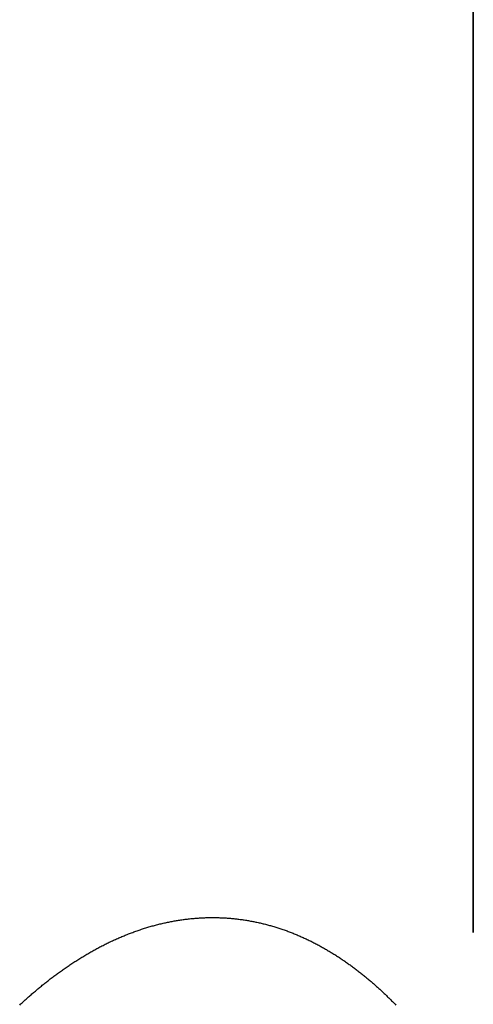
# Model space of a CAD drawing. Extents: x 637 to 3230, y 885 to 2745.
# Tile 139 of 151: x 3029 to 3109, y 1910 to 2082. Entities that reach past the tile are written whole.
import ezdxf

# ---------------------------------------------------------------- set-up
doc = ezdxf.new("R2010")
doc.units = 0
doc.layers.add('KF_GRAVIS_15_REAR', color=7, linetype='CONTINUOUS')

# ---------------------------------------------------------------- blocks, each defined once
blk = doc.blocks.new('KF_GRAVIS_15_REAR')
at = {"layer": 'KF_GRAVIS_15_REAR'}
for p, q in [((87.08022, -330.48472), (87.08022, -9)), ((87.08022, -9), (87.08022, -330.48472))]:
    blk.add_line(p, q, dxfattribs=at)
for points in [[(8.01602, -343.098, 0), (8.15593, -342.968, 0), (8.29597, -342.838, 0), (8.43613, -342.709, 0), (8.5764, -342.58, 0), (8.71702, -342.452, 0), (8.85823, -342.324, 0), (9.00003, -342.195, 0), (9.14242, -342.067, 0), (9.28539, -341.94, 0), (9.42894, -341.812, 0), (9.57307, -341.684, 0), (9.71777, -341.557, 0), (9.86304, -341.429, 0), (10.0089, -341.302, 0), (10.1553, -341.175, 0), (10.3023, -341.048, 0), (10.4498, -340.922, 0), (10.5979, -340.795, 0), (10.7465, -340.669, 0), (10.8957, -340.543, 0), (11.0455, -340.417, 0), (11.1958, -340.292, 0), (11.3466, -340.166, 0), (11.498, -340.041, 0), (11.65, -339.916, 0), (11.8024, -339.792, 0), (11.9554, -339.667, 0), (12.1089, -339.543, 0), (12.263, -339.42, 0), (12.4176, -339.296, 0), (12.5727, -339.173, 0), (12.7283, -339.05, 0), (12.8844, -338.927, 0), (13.0411, -338.805, 0), (13.1983, -338.683, 0), (13.356, -338.562, 0), (13.5141, -338.44, 0), (13.6728, -338.32, 0), (13.832, -338.199, 0), (13.9917, -338.079, 0), (14.1519, -337.959, 0), (14.3126, -337.84, 0), (14.4737, -337.721, 0), (14.6354, -337.602, 0), (14.7975, -337.484, 0), (14.9601, -337.366, 0), (15.1232, -337.249, 0), (15.2868, -337.132, 0), (15.4509, -337.016, 0), (15.6154, -336.9, 0), (15.7804, -336.784, 0), (15.9458, -336.669, 0), (16.1117, -336.555, 0), (16.2781, -336.44, 0), (16.445, -336.327, 0), (16.6122, -336.214, 0), (16.78, -336.101, 0), (16.9482, -335.989, 0), (17.1168, -335.877, 0), (17.2858, -335.766, 0), (17.4553, -335.656, 0), (17.6252, -335.546, 0), (17.7956, -335.436, 0), (17.9663, -335.327, 0), (18.1375, -335.219, 0), (18.3091, -335.111, 0), (18.4811, -335.004, 0), (18.6536, -334.898, 0), (18.8264, -334.791, 0), (18.9996, -334.686, 0), (19.1732, -334.581, 0), (19.3472, -334.477, 0), (19.5216, -334.373, 0), (19.6964, -334.27, 0), (19.8715, -334.168, 0), (20.0471, -334.066, 0), (20.223, -333.965, 0), (20.3992, -333.864, 0), (20.5759, -333.764, 0), (20.7529, -333.665, 0), (20.9302, -333.567, 0), (21.1079, -333.469, 0), (21.286, -333.372, 0), (21.4644, -333.275, 0), (21.6431, -333.179, 0), (21.8222, -333.084, 0), (22.0017, -332.99, 0), (22.1814, -332.896, 0), (22.3615, -332.803, 0), (22.5419, -332.711, 0), (22.7226, -332.619, 0), (22.9036, -332.528, 0), (23.085, -332.438, 0), (23.2667, -332.349, 0), (23.4486, -332.26, 0), (23.6309, -332.172, 0), (23.8134, -332.085, 0), (23.9963, -331.999, 0), (24.1795, -331.913, 0), (24.3629, -331.829, 0), (24.5467, -331.745, 0), (24.7307, -331.662, 0), (24.915, -331.579, 0), (25.0996, -331.498, 0), (25.2845, -331.417, 0), (25.4697, -331.337, 0), (25.6551, -331.258, 0), (25.8407, -331.18, 0), (26.0267, -331.102, 0), (26.2128, -331.025, 0), (26.3992, -330.95, 0), (26.5859, -330.874, 0), (26.7728, -330.8, 0), (26.9599, -330.727, 0), (27.1472, -330.654, 0), (27.3347, -330.583, 0), (27.5225, -330.512, 0), (27.7104, -330.442, 0), (27.8986, -330.373, 0), (28.0869, -330.305, 0), (28.2755, -330.237, 0), (28.4642, -330.171, 0), (28.6531, -330.105, 0), (28.8422, -330.041, 0), (29.0314, -329.977, 0), (29.2209, -329.914, 0), (29.4104, -329.852, 0), (29.6001, -329.791, 0), (29.79, -329.73, 0), (29.98, -329.671, 0), (30.1702, -329.613, 0), (30.3605, -329.555, 0), (30.5509, -329.498, 0), (30.7414, -329.443, 0), (30.932, -329.388, 0), (31.1228, -329.334, 0), (31.3137, -329.281, 0), (31.5046, -329.229, 0), (31.6957, -329.178, 0), (31.8868, -329.128, 0), (32.0781, -329.079, 0), (32.2694, -329.031, 0), (32.4608, -328.984, 0), (32.6522, -328.938, 0), (32.8438, -328.893, 0), (33.0353, -328.848, 0), (33.227, -328.805, 0), (33.4187, -328.763, 0), (33.6104, -328.721, 0), (33.8021, -328.681, 0), (33.9939, -328.642, 0), (34.1857, -328.603, 0), (34.3776, -328.566, 0), (34.5694, -328.529, 0), (34.7612, -328.494, 0), (34.9531, -328.459, 0), (35.1449, -328.426, 0), (35.3367, -328.393, 0), (35.5285, -328.362, 0), (35.7203, -328.331, 0), (35.912, -328.301, 0), (36.1037, -328.273, 0), (36.2954, -328.245, 0), (36.487, -328.218, 0), (36.6785, -328.193, 0), (36.87, -328.168, 0), (37.0614, -328.144, 0), (37.2527, -328.121, 0), (37.444, -328.099, 0), (37.6352, -328.078, 0), (37.8262, -328.059, 0), (38.0172, -328.04, 0), (38.2081, -328.022, 0), (38.3989, -328.005, 0), (38.5895, -327.989, 0), (38.78, -327.973, 0), (38.9704, -327.959, 0), (39.1607, -327.946, 0), (39.3508, -327.934, 0), (39.5408, -327.923, 0), (39.7306, -327.913, 0), (39.9202, -327.904, 0), (40.1097, -327.895, 0), (40.299, -327.888, 0), (40.4881, -327.882, 0), (40.6771, -327.876, 0), (40.8659, -327.872, 0), (41.0544, -327.869, 0), (41.2428, -327.866, 0), (41.4309, -327.865, 0), (41.6189, -327.864, 0)], [(41.6189, -327.864, 0), (41.8029, -327.865, 0), (41.9871, -327.866, 0), (42.1713, -327.868, 0), (42.3556, -327.872, 0), (42.5401, -327.876, 0), (42.7246, -327.881, 0), (42.9092, -327.887, 0), (43.0938, -327.894, 0), (43.2785, -327.902, 0), (43.4633, -327.911, 0), (43.6481, -327.921, 0), (43.833, -327.931, 0), (44.0179, -327.943, 0), (44.2028, -327.956, 0), (44.3878, -327.969, 0), (44.5728, -327.984, 0), (44.7578, -327.999, 0), (44.9428, -328.015, 0), (45.1278, -328.032, 0), (45.3128, -328.051, 0), (45.4979, -328.07, 0), (45.6829, -328.09, 0), (45.8679, -328.111, 0), (46.0528, -328.133, 0), (46.2378, -328.156, 0), (46.4227, -328.179, 0), (46.6076, -328.204, 0), (46.7924, -328.23, 0), (46.9772, -328.256, 0), (47.1619, -328.284, 0), (47.3465, -328.312, 0), (47.5311, -328.342, 0), (47.7156, -328.372, 0), (47.9001, -328.403, 0), (48.0844, -328.435, 0), (48.2687, -328.468, 0), (48.4529, -328.503, 0), (48.6369, -328.538, 0), (48.8209, -328.573, 0), (49.0047, -328.61, 0), (49.1884, -328.648, 0), (49.372, -328.687, 0), (49.5555, -328.726, 0), (49.7388, -328.767, 0), (49.922, -328.809, 0), (50.105, -328.851, 0), (50.2879, -328.894, 0), (50.4706, -328.939, 0), (50.6532, -328.984, 0), (50.8356, -329.03, 0), (51.0178, -329.077, 0), (51.1999, -329.125, 0), (51.3817, -329.174, 0), (51.5634, -329.224, 0), (51.7449, -329.275, 0), (51.9262, -329.327, 0), (52.1073, -329.379, 0), (52.2882, -329.433, 0), (52.4688, -329.487, 0), (52.6493, -329.542, 0), (52.8296, -329.598, 0), (53.0096, -329.655, 0), (53.1894, -329.713, 0), (53.369, -329.772, 0), (53.5483, -329.832, 0), (53.7274, -329.892, 0), (53.9063, -329.953, 0), (54.0849, -330.016, 0), (54.2633, -330.079, 0), (54.4414, -330.143, 0), (54.6192, -330.207, 0), (54.7968, -330.273, 0), (54.9741, -330.339, 0), (55.1512, -330.407, 0), (55.3279, -330.475, 0), (55.5044, -330.544, 0), (55.6806, -330.613, 0), (55.8565, -330.684, 0), (56.0321, -330.755, 0), (56.2074, -330.827, 0), (56.3824, -330.9, 0), (56.5571, -330.974, 0), (56.7315, -331.049, 0), (56.9055, -331.124, 0), (57.0793, -331.2, 0), (57.2527, -331.277, 0), (57.4257, -331.355, 0), (57.5985, -331.433, 0), (57.7709, -331.513, 0), (57.9429, -331.593, 0), (58.1146, -331.673, 0), (58.286, -331.755, 0), (58.457, -331.837, 0), (58.6276, -331.92, 0), (58.7979, -332.004, 0), (58.9678, -332.089, 0), (59.1373, -332.174, 0), (59.3065, -332.26, 0), (59.4753, -332.347, 0), (59.6437, -332.434, 0), (59.8118, -332.523, 0), (59.9795, -332.611, 0), (60.1468, -332.701, 0), (60.3138, -332.791, 0), (60.4803, -332.882, 0), (60.6465, -332.974, 0), (60.8123, -333.067, 0), (60.9777, -333.16, 0), (61.1427, -333.253, 0), (61.3073, -333.348, 0), (61.4715, -333.443, 0), (61.6353, -333.538, 0), (61.7987, -333.635, 0), (61.9617, -333.732, 0), (62.1243, -333.829, 0), (62.2865, -333.928, 0), (62.4483, -334.026, 0), (62.6096, -334.126, 0), (62.7705, -334.226, 0), (62.931, -334.327, 0), (63.0911, -334.428, 0), (63.2508, -334.53, 0), (63.41, -334.632, 0), (63.5687, -334.735, 0), (63.7271, -334.839, 0), (63.885, -334.943, 0), (64.0424, -335.048, 0), (64.1995, -335.153, 0), (64.356, -335.259, 0), (64.5121, -335.365, 0), (64.6678, -335.472, 0), (64.823, -335.579, 0), (64.9777, -335.687, 0), (65.132, -335.796, 0), (65.2858, -335.905, 0), (65.4391, -336.014, 0), (65.592, -336.124, 0), (65.7444, -336.234, 0), (65.8963, -336.345, 0), (66.0478, -336.456, 0), (66.1987, -336.568, 0), (66.3492, -336.681, 0), (66.4992, -336.793, 0), (66.6487, -336.907, 0), (66.7977, -337.02, 0), (66.9462, -337.134, 0), (67.0942, -337.249, 0), (67.2417, -337.364, 0), (67.3888, -337.479, 0), (67.5353, -337.595, 0), (67.6813, -337.711, 0), (67.8268, -337.827, 0), (67.9718, -337.944, 0), (68.1164, -338.062, 0), (68.2604, -338.179, 0), (68.4039, -338.297, 0), (68.5468, -338.416, 0), (68.6893, -338.534, 0), (68.8313, -338.653, 0), (68.9727, -338.773, 0), (69.1136, -338.892, 0), (69.254, -339.012, 0), (69.3939, -339.132, 0), (69.5333, -339.253, 0), (69.6721, -339.374, 0), (69.8104, -339.495, 0), (69.9482, -339.616, 0), (70.0854, -339.738, 0), (70.2222, -339.86, 0), (70.3583, -339.982, 0), (70.494, -340.105, 0), (70.6291, -340.227, 0), (70.7637, -340.35, 0), (70.8977, -340.473, 0), (71.0312, -340.597, 0), (71.1641, -340.72, 0), (71.2965, -340.844, 0), (71.4284, -340.968, 0), (71.5597, -341.092, 0), (71.6905, -341.216, 0), (71.8207, -341.341, 0), (71.9503, -341.465, 0), (72.0794, -341.59, 0), (72.208, -341.715, 0), (72.3359, -341.84, 0), (72.4633, -341.965, 0), (72.5902, -342.091, 0), (72.7165, -342.216, 0), (72.8422, -342.342, 0), (72.9674, -342.467, 0), (73.092, -342.593, 0), (73.2162, -342.719, 0), (73.3404, -342.846, 0), (73.4643, -342.973, 0), (73.5881, -343.1, 0)]]:
    blk.add_polyline3d(points, dxfattribs=at)

msp = doc.modelspace()

# ---------------------------------------------------------------- block references
at = {"layer": 'KF_GRAVIS_15_REAR'}
msp.add_blockref('KF_GRAVIS_15_REAR', (3021.44, 2253.1), dxfattribs=at)

doc.saveas('drawing.dxf')
